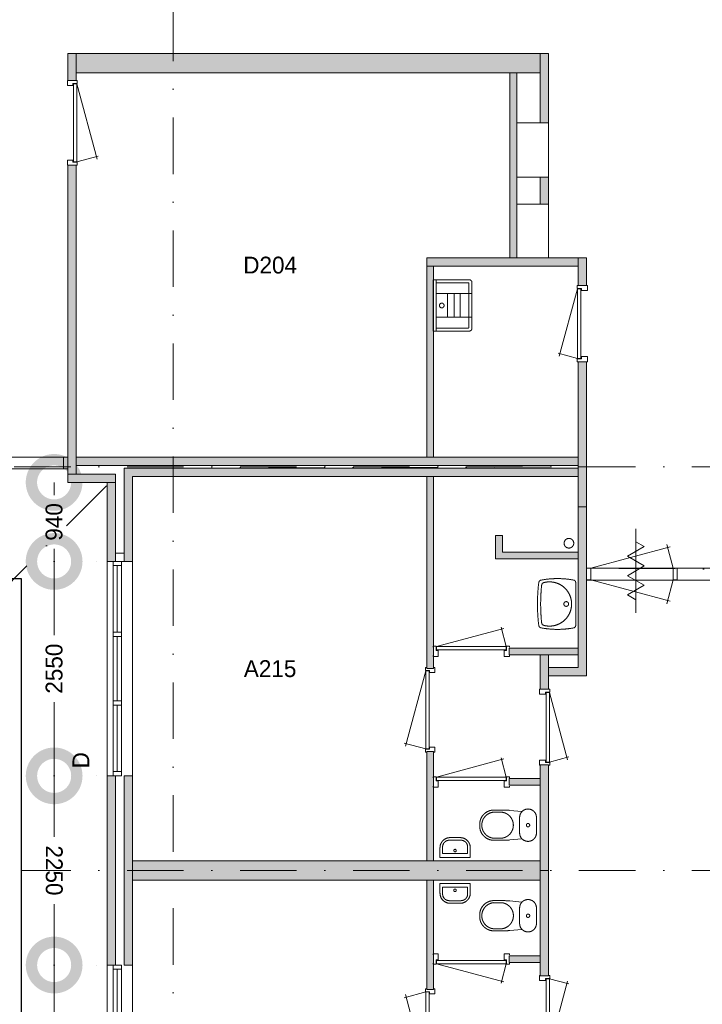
# Model space of a CAD drawing. Header units: millimetres. Extents: x 1701 to 85660, y 0 to 59400.
# Tile 13 of 17: x 29961 to 38080, y 36567 to 48277. Entities that reach past the tile are written whole.
import ezdxf
from ezdxf.enums import TextEntityAlignment as Align
from ezdxf.xclip import XClip

# ---------------------------------------------------------------- set-up
doc = ezdxf.new("R2010")
doc.units = ezdxf.units.MM
doc.header["$PDMODE"] = 3
doc.header["$PDSIZE"] = 1
doc.linetypes.add('DGN1', pattern=[504.6, 0, -504.6])
doc.linetypes.add('DGN4', pattern=[1343.35376, 671.67688, -335.83844, 0, -335.83844])
for name, color, linetype in [('12', 7, 'Continuous'), ('16', 7, 'Continuous'), ('17', 7, 'Continuous'), ('30', 7, 'Continuous'), ('31', 7, 'Continuous'), ('32', 7, 'Continuous'), ('33', 7, 'Continuous'), ('40', 7, 'Continuous'), ('48', 7, 'Continuous'), ('52', 7, 'Continuous'), ('56', 7, 'Continuous'), ('58', 7, 'Continuous'), ('62', 7, 'Continuous')]:
    doc.layers.add(name, color=color, linetype=linetype)
doc.styles.add('dgn003', font='dgn003.shx')
doc.styles.get("Standard").update_dxf_attribs({"font": 'arial.ttf'})
doc.dimstyles.get("Standard").update_dxf_attribs({"dimtxt": 0.18, "dimasz": 0.18, "dimexe": 0.18, "dimexo": 0.0625, "dimgap": 0.09, "dimtad": 0, "dimtih": 1, "dimtoh": 1, "dimdec": 4, "dimzin": 0, "dimdsep": 46, "dimtxsty": 'Standard', "dimcen": 0.09, "dimadec": 0, "dimazin": 0, "dimtfac": 1, "dimtdec": 4, "dimtofl": 0, "dimtmove": 0, "dimatfit": 3, "dimfxl": 1, "dimtolj": 1, "dimtzin": 0, "dimarcsym": 0})

# ---------------------------------------------------------------- blocks, each defined once
blk = doc.blocks.new('830R1099')
at = {"layer": '33', "color": 1, "linetype": 'Continuous', "lineweight": 0}
for p, q in [((-868, 108), (-66.28, 322.82)), ((-38, 108), (-99.32, 336.87))]:
    blk.add_line(p, q, dxfattribs=at)
at = {"layer": '33', "color": 92, "linetype": 'Continuous', "lineweight": 13, "true_color": 0x00e100, "flags": 128}
for points in [[(-906, 100), (-906, 111), (-871, 111), (-871, 61), (-846, 61), (-846, -11), (-906, -11), (-906, 0)], [(0, 100), (0, 111), (-35, 111), (-35, 61), (-60, 61), (-60, -11), (0, -11), (0, 0)]]:
    blk.add_lwpolyline(points, dxfattribs=at)
at = {"layer": '33', "color": 2, "linetype": 'Continuous', "lineweight": 13, "true_color": 0xf0f000, "flags": 128}
blk.add_lwpolyline([(-868, 108), (-38, 108), (-38, 68), (-868, 68), (-868, 108)], dxfattribs=at)
blk = doc.blocks.new('930L0933')
at = {"layer": '33', "color": 1, "linetype": 'Continuous', "lineweight": 0}
for p, q in [((-98, -38), (-338.7, -936.31)), ((-98, -968), (-353.44, -899.56))]:
    blk.add_line(p, q, dxfattribs=at)
at = {"layer": '33', "color": 92, "linetype": 'Continuous', "lineweight": 13, "true_color": 0x00e100, "flags": 128}
for points in [[(-90, 0), (-101, 0), (-101, -35), (-51, -35), (-51, -60), (11, -60), (11, 0), (0, 0)], [(-90, -1006), (-101, -1006), (-101, -971), (-51, -971), (-51, -946), (11, -946), (11, -1006), (0, -1006)]]:
    blk.add_lwpolyline(points, dxfattribs=at)
at = {"layer": '33', "color": 2, "linetype": 'Continuous', "lineweight": 13, "true_color": 0xf0f000, "flags": 128}
blk.add_lwpolyline([(-98, -968), (-98, -38), (-58, -38), (-58, -968), (-98, -968)], dxfattribs=at)
blk = doc.blocks.new('830R10100')
at = {"layer": '33', "color": 1, "linetype": 'Continuous', "lineweight": 0}
for p, q in [((-868, 108), (-66.28, 322.82)), ((-38, 108), (-99.32, 336.87))]:
    blk.add_line(p, q, dxfattribs=at)
at = {"layer": '33', "color": 92, "linetype": 'Continuous', "lineweight": 13, "true_color": 0x00e100, "flags": 128}
for points in [[(-906, 100), (-906, 111), (-871, 111), (-871, 61), (-846, 61), (-846, -11), (-906, -11), (-906, 0)], [(0, 100), (0, 111), (-35, 111), (-35, 61), (-60, 61), (-60, -11), (0, -11), (0, 0)]]:
    blk.add_lwpolyline(points, dxfattribs=at)
at = {"layer": '33', "color": 2, "linetype": 'Continuous', "lineweight": 13, "true_color": 0xf0f000, "flags": 128}
blk.add_lwpolyline([(-868, 108), (-38, 108), (-38, 68), (-868, 68), (-868, 108)], dxfattribs=at)
blk = doc.blocks.new('WT0133')
at = {"layer": '40', "color": 7, "linetype": 'Continuous', "lineweight": 0}
blk.add_line((-20, 253), (-20, -253), dxfattribs=at)
blk.add_circle((-133, 0), 28.1, dxfattribs=at)
for centre, radius, start, end in [((1669, 0), 2144, 173.1425, 186.8575), ((-426, 252), 33, 100.3455, 173.1425), ((-236, -766), 1068, 79.7983, 100.5514), ((-392, 222), 33, 105.1333, 173.9582), ((-332, 0), 263, 254.8667, 105.1333), ((-53, 253), 33, 0, 79.9973), ((1707, 0), 2144, 173.9582, 186.0418), ((-392, -222), 33, 186.0418, 254.8667), ((-426, -252), 33, 186.8575, 259.6545), ((-236, 766), 1068, 259.4486, 280.2017), ((-53, -253), 33, 280.0027, 0)]:
    blk.add_arc(centre, radius, start, end, dxfattribs=at)
blk = doc.blocks.new('830R10101')
at = {"layer": '33', "color": 1, "linetype": 'Continuous', "lineweight": 0}
for p, q in [((108, 868), (322.82, 66.28)), ((108, 38), (336.87, 99.32))]:
    blk.add_line(p, q, dxfattribs=at)
at = {"layer": '33', "color": 92, "linetype": 'Continuous', "lineweight": 13, "true_color": 0x00e100, "flags": 128}
for points in [[(100, 906), (111, 906), (111, 871), (61, 871), (61, 846), (-11, 846), (-11, 906), (0, 906)], [(100, 0), (111, 0), (111, 35), (61, 35), (61, 60), (-11, 60), (-11, 0), (0, 0)]]:
    blk.add_lwpolyline(points, dxfattribs=at)
at = {"layer": '33', "color": 2, "linetype": 'Continuous', "lineweight": 13, "true_color": 0xf0f000, "flags": 128}
blk.add_lwpolyline([(108, 868), (108, 38), (68, 38), (68, 868), (108, 868)], dxfattribs=at)
blk = doc.blocks.new('930L0934')
at = {"layer": '33', "color": 1, "linetype": 'Continuous', "lineweight": 0}
for p, q in [((-98, 968), (-353.44, 899.56)), ((-98, 38), (-338.7, 936.31))]:
    blk.add_line(p, q, dxfattribs=at)
at = {"layer": '33', "color": 92, "linetype": 'Continuous', "lineweight": 13, "true_color": 0x00e100, "flags": 128}
for points in [[(-90, 1006), (-101, 1006), (-101, 971), (-51, 971), (-51, 946), (11, 946), (11, 1006), (0, 1006)], [(-90, 0), (-101, 0), (-101, 35), (-51, 35), (-51, 60), (11, 60), (11, 0), (0, 0)]]:
    blk.add_lwpolyline(points, dxfattribs=at)
at = {"layer": '33', "color": 2, "linetype": 'Continuous', "lineweight": 13, "true_color": 0xf0f000, "flags": 128}
blk.add_lwpolyline([(-98, 968), (-98, 38), (-58, 38), (-58, 968), (-98, 968)], dxfattribs=at)
blk = doc.blocks.new('830R10102')
at = {"layer": '33', "color": 1, "linetype": 'Continuous', "lineweight": 0}
for p, q in [((-868, -108), (-66.28, -322.82)), ((-38, -108), (-99.32, -336.87))]:
    blk.add_line(p, q, dxfattribs=at)
at = {"layer": '33', "color": 92, "linetype": 'Continuous', "lineweight": 13, "true_color": 0x00e100, "flags": 128}
for points in [[(-906, -100), (-906, -111), (-871, -111), (-871, -61), (-846, -61), (-846, 11), (-906, 11), (-906, 0)], [(0, -100), (0, -111), (-35, -111), (-35, -61), (-60, -61), (-60, 11), (0, 11), (0, 0)]]:
    blk.add_lwpolyline(points, dxfattribs=at)
at = {"layer": '33', "color": 2, "linetype": 'Continuous', "lineweight": 13, "true_color": 0xf0f000, "flags": 128}
blk.add_lwpolyline([(-868, -108), (-38, -108), (-38, -68), (-868, -68), (-868, -108)], dxfattribs=at)
blk = doc.blocks.new('CLOS0233')
at = {"layer": '40', "color": 7, "linetype": 'Continuous', "lineweight": 0}
for p, q in [((-528, 155), (-436, 155)), ((-670, -1), (-670, 1)), ((-220, -92), (-220, 92)), ((-528, -155), (-436, -155))]:
    blk.add_line(p, q, dxfattribs=at)
at = {"layer": '40', "color": 7, "linetype": 'Continuous', "lineweight": 0, "flags": 128}
for points in [[(-338, -176), (-192, -162), (-192, -162, 0.674333), (-20, -92), (-20, -92), (-20, 92), (-20, 92, 0.674333), (-192, 162), (-192, 162), (-338, 176), (-338, 176, 0.023285), (-431, 180), (-431, 180), (-525, 180), (-525, 180, 0.414214), (-695, 10), (-695, 10), (-695, -10), (-695, -10, 0.414214), (-525, -180), (-525, -180), (-431, -180), (-431, -180, 0.023285), (-338, -176)], [(-220, 92, -0.194504), (-192, 162)], [(-192, -162, -0.194504), (-220, -92)]]:
    blk.add_lwpolyline(points, format="xyb", dxfattribs=at)
at = {"layer": '40', "color": 7, "linetype": 'Continuous', "lineweight": 0}
blk.add_circle((-120, 0), 20, dxfattribs=at)
for centre, start, end in [((-514, 0), 94.9259, 265.0741), ((-450, 0), 274.9263, 85.0736)]:
    blk.add_arc(centre, 156, start, end, dxfattribs=at)
blk = doc.blocks.new('830R10103')
at = {"layer": '33', "color": 1, "linetype": 'Continuous', "lineweight": 0}
for p, q in [((108, -38), (336.87, -99.32)), ((108, -868), (322.82, -66.28))]:
    blk.add_line(p, q, dxfattribs=at)
at = {"layer": '33', "color": 92, "linetype": 'Continuous', "lineweight": 13, "true_color": 0x00e100, "flags": 128}
for points in [[(100, 0), (111, 0), (111, -35), (61, -35), (61, -60), (-11, -60), (-11, 0), (0, 0)], [(100, -906), (111, -906), (111, -871), (61, -871), (61, -846), (-11, -846), (-11, -906), (0, -906)]]:
    blk.add_lwpolyline(points, dxfattribs=at)
at = {"layer": '33', "color": 2, "linetype": 'Continuous', "lineweight": 13, "true_color": 0xf0f000, "flags": 128}
blk.add_lwpolyline([(108, -868), (108, -38), (68, -38), (68, -868), (108, -868)], dxfattribs=at)
blk = doc.blocks.new('FT0133')
at = {"layer": '40', "color": 7, "linetype": 'Continuous', "lineweight": 0}
for p, q in [((180, -20), (-180, -20)), ((149, -65), (-149, -65)), ((-149, -65), (-149, -144)), ((180, -135), (180, -20))]:
    blk.add_line(p, q, dxfattribs=at)
at = {"layer": '40', "color": 7, "linetype": 'Continuous', "lineweight": 0, "flags": 128}
for points in [[(-180, -20), (-180, -135)], [(149, -144), (149, -65)], [(-69, -224), (69, -224)], [(-60, -255), (60, -255)]]:
    blk.add_lwpolyline(points, dxfattribs=at)
for points in [[(-60, -255, -0.414214), (-180, -135)], [(-69, -224, -0.414214), (-149, -144)]]:
    blk.add_lwpolyline(points, format="xyb", dxfattribs=at)
at = {"layer": '40', "color": 7, "linetype": 'Continuous', "lineweight": 0}
blk.add_circle((-1, -101), 15.1, dxfattribs=at)
for centre, radius in [((60, -135), 120), ((69, -144), 80)]:
    blk.add_arc(centre, radius, 270, 0, dxfattribs=at)
blk = doc.blocks.new('CLOS0234')
at = {"layer": '40', "color": 7, "linetype": 'Continuous', "lineweight": 0}
for p, q in [((-528, 155), (-436, 155)), ((-670, 1), (-670, -1)), ((-220, 92), (-220, -93)), ((-528, -155), (-436, -155))]:
    blk.add_line(p, q, dxfattribs=at)
at = {"layer": '40', "color": 7, "linetype": 'Continuous', "lineweight": 0, "flags": 128}
for points in [[(-338, 176), (-192, 162), (-192, 162, -0.674333), (-20, 92), (-20, 92), (-20, -93), (-20, -93, -0.674333), (-192, -162), (-192, -162), (-338, -176), (-338, -176, -0.023285), (-431, -180), (-431, -180), (-525, -180), (-525, -180, -0.414214), (-695, -10), (-695, -10), (-695, 10), (-695, 10, -0.414214), (-525, 180), (-525, 180), (-431, 180), (-431, 180, -0.023285), (-338, 176)], [(-528, -155, -0.917521), (-528, 155)], [(-437, 155, -0.917514), (-437, -155)]]:
    blk.add_lwpolyline(points, format="xyb", dxfattribs=at)
at = {"layer": '40', "color": 7, "linetype": 'Continuous', "lineweight": 0}
blk.add_circle((-120, 0), 20, dxfattribs=at)
for centre, start, end in [((-120, 92), 135.9727, 180), ((-120, -93), 180, 224.0273)]:
    blk.add_arc(centre, 100, start, end, dxfattribs=at)
blk = doc.blocks.new('FT0134')
at = {"layer": '40', "color": 7, "linetype": 'Continuous', "lineweight": 0}
for p, q in [((-149, 65), (-149, 144)), ((180, 135), (180, 20)), ((180, 20), (-180, 20)), ((149, 65), (-149, 65))]:
    blk.add_line(p, q, dxfattribs=at)
at = {"layer": '40', "color": 7, "linetype": 'Continuous', "lineweight": 0, "flags": 128}
for points in [[(-60, 255), (60, 255)], [(-180, 20), (-180, 135)], [(-69, 224), (69, 224)], [(149, 144), (149, 65)]]:
    blk.add_lwpolyline(points, dxfattribs=at)
for points in [[(60, 255, -0.414214), (180, 135)], [(69, 224, -0.414214), (149, 144)]]:
    blk.add_lwpolyline(points, format="xyb", dxfattribs=at)
at = {"layer": '40', "color": 7, "linetype": 'Continuous', "lineweight": 0}
blk.add_circle((-1, 101), 15.1, dxfattribs=at)
for centre, radius in [((-60, 135), 120), ((-69, 144), 80)]:
    blk.add_arc(centre, radius, 90, 180, dxfattribs=at)
blk = doc.blocks.new('830R10114')
at = {"layer": '33', "color": 1, "linetype": 'Continuous', "lineweight": 0}
for p, q in [((-108, 868), (-322.82, 66.28)), ((-108, 38), (-336.87, 99.32))]:
    blk.add_line(p, q, dxfattribs=at)
at = {"layer": '33', "color": 92, "linetype": 'Continuous', "lineweight": 13, "true_color": 0x00e100, "flags": 128}
for points in [[(-100, 906), (-111, 906), (-111, 871), (-61, 871), (-61, 846), (11, 846), (11, 906), (0, 906)], [(-100, 0), (-111, 0), (-111, 35), (-61, 35), (-61, 60), (11, 60), (11, 0), (0, 0)]]:
    blk.add_lwpolyline(points, dxfattribs=at)
at = {"layer": '33', "color": 2, "linetype": 'Continuous', "lineweight": 13, "true_color": 0xf0f000, "flags": 128}
blk.add_lwpolyline([(-108, 868), (-108, 38), (-68, 38), (-68, 868), (-108, 868)], dxfattribs=at)
blk = doc.blocks.new('930L0938')
at = {"layer": '33', "color": 1, "linetype": 'Continuous', "lineweight": 0}
for p, q in [((98, -38), (338.7, -936.31)), ((98, -968), (353.44, -899.56))]:
    blk.add_line(p, q, dxfattribs=at)
at = {"layer": '33', "color": 92, "linetype": 'Continuous', "lineweight": 13, "true_color": 0x00e100, "flags": 128}
for points in [[(90, 0), (101, 0), (101, -35), (51, -35), (51, -60), (-11, -60), (-11, 0), (0, 0)], [(90, -1006), (101, -1006), (101, -971), (51, -971), (51, -946), (-11, -946), (-11, -1006), (0, -1006)]]:
    blk.add_lwpolyline(points, dxfattribs=at)
at = {"layer": '33', "color": 2, "linetype": 'Continuous', "lineweight": 13, "true_color": 0xf0f000, "flags": 128}
blk.add_lwpolyline([(98, -968), (98, -38), (58, -38), (58, -968), (98, -968)], dxfattribs=at)
blk = doc.blocks.new('79B10310')
at = {"layer": '12', "color": 7, "linetype": 'Continuous', "lineweight": 0}
blk.add_line((0, 500.48), (0, -500.5), dxfattribs=at)
at = {"layer": '12', "color": 92, "linetype": 'Continuous', "lineweight": 0, "true_color": 0x00e100}
for p, q in [((-100.18, 173.68), (97.62, 287.88)), ((97.62, 287.88), (0, 344.24)), ((100.18, 58), (-100.18, 173.68)), ((-100.18, -57.68), (100.18, 58)), ((97.62, -171.88), (-100.18, -57.68)), ((-100.02, -285.98), (97.62, -171.88)), ((0, -343.72), (-100.02, -285.98))]:
    blk.add_line(p, q, dxfattribs=at)
blk = doc.blocks.new('UG61')
at = {"layer": '40', "color": 7, "linetype": 'Continuous', "lineweight": 0}
for p, q in [((20, 305), (20, -305)), ((450, 305), (20, 305)), ((55, 305), (55, -305)), ((55, 270), (435, 270)), ((445, 260), (445, -260)), ((480, -275), (480, 275)), ((55, 140), (480, 140)), ((192, 140), (192, -140)), ((268, 140), (268, -140)), ((342, 140), (342, -140)), ((55, -140), (480, -140)), ((20, -305), (450, -305)), ((435, -270), (55, -270))]:
    blk.add_line(p, q, dxfattribs=at)
blk.add_circle((122, -1), 28.1, dxfattribs=at)
for centre, radius, start, end in [((435, 260), 10, 0, 90), ((450, 275), 30, 0, 90), ((435, -260), 10, 270, 0), ((450, -275), 30, 270, 0)]:
    blk.add_arc(centre, radius, start, end, dxfattribs=at)
blk = doc.blocks.new('_DotSmall')
at = {"color": 0, "linetype": 'ByBlock', "const_width": 0.5}
blk.add_lwpolyline([(-0.0625, 0, 1), (0.0625, 0, 1)], format="xyb", close=True, dxfattribs=at)
blk = doc.blocks.new('*D15604')
at = {"layer": '58', "color": 3, "linetype": 'Continuous', "lineweight": 0, "transparency": 16777216}
for p, q in [((36433.44, 30767.77), (36433.44, 29892.77)), ((36433.44, 28217.77), (36433.44, 29092.77))]:
    blk.add_line(p, q, dxfattribs=at)
at = {"layer": 'Defpoints', "color": 0, "linetype": 'Continuous', "transparency": 16777216}
for p in [(36433.44, 30767.77), (37064.76, 30767.77), (37064.76, 28217.77)]:
    blk.add_point(p, dxfattribs=at)
at = {"layer": '58', "color": 3, "linetype": 'Continuous', "lineweight": 0, "transparency": 16777216, "xscale": 1080, "yscale": 1080, "zscale": 1080}
for p, rotation in [((36433.44, 30767.77), 90), ((36433.44, 28217.77), 270)]:
    blk.add_blockref('_DotSmall', p, dxfattribs=dict(at, rotation=rotation))
at = {"layer": '58', "color": 3, "linetype": 'Continuous', "lineweight": 0, "transparency": 16777216, "insert": (36433.44, 29492.77), "char_height": 200, "attachment_point": 5, "rotation": 270, "style": 'dgn003'}
blk.add_mtext('\\A1;2550', dxfattribs=at)
blk = doc.blocks.new('*D15605')
at = {"layer": '58', "color": 3, "linetype": 'Continuous', "lineweight": 0, "transparency": 16777216}
for p, q in [((36433.44, 33017.77), (36433.44, 32292.77)), ((36433.44, 30767.77), (36433.44, 31492.77))]:
    blk.add_line(p, q, dxfattribs=at)
at = {"layer": 'Defpoints', "color": 0, "linetype": 'Continuous', "transparency": 16777216}
for p in [(36433.44, 33017.77), (37064.76, 33017.77), (37064.76, 30767.77)]:
    blk.add_point(p, dxfattribs=at)
at = {"layer": '58', "color": 3, "linetype": 'Continuous', "lineweight": 0, "transparency": 16777216, "xscale": 1080, "yscale": 1080, "zscale": 1080}
for p, rotation in [((36433.44, 33017.77), 90), ((36433.44, 30767.77), 270)]:
    blk.add_blockref('_DotSmall', p, dxfattribs=dict(at, rotation=rotation))
at = {"layer": '58', "color": 3, "linetype": 'Continuous', "lineweight": 0, "transparency": 16777216, "insert": (36433.44, 31892.77), "char_height": 200, "attachment_point": 5, "rotation": 270, "style": 'dgn003'}
blk.add_mtext('\\A1;2250', dxfattribs=at)
blk = doc.blocks.new('*D15606')
at = {"layer": '58', "color": 3, "linetype": 'Continuous', "lineweight": 0, "transparency": 16777216}
for p, q in [((36433.44, 35567.77), (36433.44, 34692.77)), ((36433.44, 33017.77), (36433.44, 33892.77))]:
    blk.add_line(p, q, dxfattribs=at)
at = {"layer": 'Defpoints', "color": 0, "linetype": 'Continuous', "transparency": 16777216}
for p in [(37064.76, 35567.77), (36433.44, 33017.77), (37064.76, 33017.77)]:
    blk.add_point(p, dxfattribs=at)
at = {"layer": '58', "color": 3, "linetype": 'Continuous', "lineweight": 0, "transparency": 16777216, "xscale": 1080, "yscale": 1080, "zscale": 1080}
for p, rotation in [((36433.44, 35567.77), 90), ((36433.44, 33017.77), 270)]:
    blk.add_blockref('_DotSmall', p, dxfattribs=dict(at, rotation=rotation))
at = {"layer": '58', "color": 3, "linetype": 'Continuous', "lineweight": 0, "transparency": 16777216, "insert": (36433.44, 34292.77), "char_height": 200, "attachment_point": 5, "rotation": 90, "style": 'dgn003'}
blk.add_mtext('\\A1;2550', dxfattribs=at)
blk = doc.blocks.new('*D15607')
at = {"layer": '58', "color": 3, "linetype": 'Continuous', "lineweight": 0, "transparency": 16777216}
for p, q in [((36433, 36508), (36433, 36358)), ((36433, 35568), (36433, 35717))]:
    blk.add_line(p, q, dxfattribs=at)
at = {"layer": 'Defpoints', "color": 0, "linetype": 'Continuous', "transparency": 16777216}
for p in [(37065, 36508), (36433, 35568), (37065, 35568)]:
    blk.add_point(p, dxfattribs=at)
at = {"layer": '58', "color": 3, "linetype": 'Continuous', "lineweight": 0, "transparency": 16777216, "xscale": 1080, "yscale": 1080, "zscale": 1080}
for p, rotation in [((36433, 36508), 90), ((36433, 35568), 270)]:
    blk.add_blockref('_DotSmall', p, dxfattribs=dict(at, rotation=rotation))
at = {"layer": '58', "color": 3, "linetype": 'Continuous', "lineweight": 0, "transparency": 16777216, "insert": (36433, 36038), "char_height": 200, "attachment_point": 5, "rotation": 90, "style": 'dgn003'}
blk.add_mtext('\\A1;940', dxfattribs=at)
blk = doc.blocks.new('50E03_329_B02 - Default')
at = {"layer": '16'}
blk.add_hatch(color=7, dxfattribs=at).paths.add_polyline_path([(37164.76, 30767.77), (37164.76, 33017.77), (37064.76, 33017.77), (37064.76, 30767.77)])
at = {"layer": '62'}
for color, points in [(7, [(36594.76, 41607.77), (36694.76, 41607.77), (36694.76, 41287.77), (36594.76, 41287.77)]), (9, [(36694.76, 41607.77), (42214.76, 41607.77), (42214.76, 41377.77), (36694.76, 41377.77)]), (7, [(42214.76, 40783.42), (42214.76, 41607.77), (42314.76, 41607.77), (42314.76, 40783.42)]), (7, [(41854.76, 41377.77), (41934.76, 41377.77), (41934.76, 39177.77), (41854.76, 39177.77)]), (7, [(36694.76, 36607.77), (36594.76, 36607.77), (36594.76, 40281.77), (36694.76, 40281.77)]), (7, [(42214.76, 40138.08), (42314.76, 40138.08), (42314.76, 39818.08), (42214.76, 39818.08)]), (7, [(40864.76, 39177.77), (42664.76, 39177.77), (42664.76, 39077.77), (40864.76, 39077.77)]), (7, [(42664.76, 38849.77), (42764.76, 38849.77), (42764.76, 39177.77), (42664.76, 39177.77)]), (7, [(40944.76, 36807.77), (40944.76, 39077.77), (40864.76, 39077.77), (40864.76, 36807.77)]), (7, [(42664.76, 37943.77), (42764.76, 37943.77), (42764.76, 36692.77), (42664.76, 36692.77)]), (9, [(36694.76, 36807.77), (42664.76, 36807.77), (42664.76, 36707.77), (36694.76, 36707.77)]), (9, [(37264.76, 35567.77), (37264.76, 36677.77), (42664.76, 36677.77), (42664.76, 36577.77), (37364.76, 36577.77), (37364.76, 35567.77), (37214.76, 35567.77)]), (7, [(42764.76, 36692.77), (42664.76, 36692.77), (42664.76, 34307.77), (42314.76, 34307.77), (42314.76, 34207.77), (42764.76, 34207.77)]), (7, [(37164.76, 36607.77), (36594.76, 36607.77), (36594.76, 36507.77), (37164.76, 36507.77)]), (9, [(40944.76, 36577.77), (40944.76, 34292.77), (40864.76, 34292.77), (40864.76, 36577.77)]), (7, [(37164.76, 35567.77), (37064.76, 35567.77), (37064.76, 36507.77), (37164.76, 36507.77)]), (9, [(41764.76, 35877.77), (41684.76, 35877.77), (41684.76, 35597.77), (42664.76, 35597.77), (42664.76, 35677.77), (41764.76, 35677.77)]), (9, [(41844.76, 34537.77), (41844.76, 34457.77), (42664.76, 34457.77), (42664.76, 34537.77)]), (7, [(42214.76, 34457.77), (42214.76, 34047.77), (42314.76, 34047.77), (42314.76, 34457.77)]), (9, [(40944.76, 33307.77), (40944.76, 32007.77), (40864.76, 32007.77), (40864.76, 33307.77)]), (7, [(42214.76, 33147.77), (42214.76, 31892.77), (42314.76, 31892.77), (42314.76, 33147.77)]), (9, [(37364.76, 30767.77), (37364.76, 33017.77), (37264.76, 33017.77), (37264.76, 30767.77)]), (9, [(41844.76, 32987.77), (41844.76, 32907.77), (42214.76, 32907.77), (42214.76, 32987.77)]), (9, [(37364.76, 32007.77), (42214.76, 32007.77), (42214.76, 31777.77), (37364.76, 31777.77)]), (7, [(42214.76, 30637.77), (42214.76, 31892.77), (42314.76, 31892.77), (42314.76, 30637.77)]), (9, [(40944.76, 30477.77), (40944.76, 31777.77), (40864.76, 31777.77), (40864.76, 30477.77)]), (9, [(41844.76, 30797.77), (41844.76, 30877.77), (42214.76, 30877.77), (42214.76, 30797.77)])]:
    blk.add_hatch(color=color, dxfattribs=at).paths.add_polyline_path(points)
at = {"layer": '16', "color": 92, "linetype": 'Continuous', "lineweight": 0, "true_color": 0x00e100}
for p, q in [((37264.76, 35567.77), (37264.76, 36677.77)), ((37164.76, 36607.77), (36694.76, 36607.77)), ((37164.76, 35667.77), (37164.76, 36607.77)), ((37364.76, 35567.77), (37364.76, 36577.77)), ((37064.76, 36507.77), (36594.76, 36507.77)), ((37064.76, 35567.77), (37064.76, 36507.77)), ((37164.76, 35667.77), (37264.76, 35667.77)), ((37064.76, 35567.77), (37364.76, 35567.77))]:
    blk.add_line(p, q, dxfattribs=at)
at = {"layer": '16', "color": 92, "linetype": 'Continuous', "lineweight": 0, "true_color": 0x00e100, "flags": 128}
for points in [[(42314.76, 40783.42), (42314.76, 41607.77), (42214.76, 41607.77), (42214.76, 40783.42), (42314.76, 40783.42)], [(41854.76, 41377.77), (41934.76, 41377.77), (41934.76, 39177.77), (41854.76, 39177.77), (41854.76, 41377.77)], [(40944.76, 39077.77), (40944.76, 36807.77), (40864.76, 36807.77), (40864.76, 39077.77), (40944.76, 39077.77)], [(40944.76, 34292.77), (40944.76, 36577.77), (40864.76, 36577.77), (40864.76, 34292.77), (40944.76, 34292.77)], [(42764.76, 36216.11), (42764.76, 34207.77), (42314.76, 34207.77), (42314.76, 34307.77), (42664.76, 34307.77), (42664.76, 36216.11), (42764.76, 36216.11)], [(42664.76, 35677.77), (41764.76, 35677.77), (41764.76, 35877.77), (41684.76, 35877.77), (41684.76, 35597.77), (42664.76, 35597.77), (42664.76, 35677.77)], [(42664.76, 34537.77), (42664.76, 34457.77), (41844.76, 34457.77), (41844.76, 34537.77), (42664.76, 34537.77)], [(42314.76, 34457.77), (42314.76, 34047.77), (42214.76, 34047.77), (42214.76, 34457.77), (42314.76, 34457.77)], [(40944.76, 32007.77), (40944.76, 33307.77), (40864.76, 33307.77), (40864.76, 32007.77), (40944.76, 32007.77)], [(42314.76, 33147.77), (42314.76, 31892.77), (42214.76, 31892.77), (42214.76, 33147.77), (42314.76, 33147.77)], [(37164.76, 30767.77), (37164.76, 33017.77), (37064.76, 33017.77), (37064.76, 30767.77), (37164.76, 30767.77)], [(37364.76, 30767.77), (37364.76, 33017.77), (37264.76, 33017.77), (37264.76, 30767.77), (37364.76, 30767.77)], [(42214.76, 32987.77), (42214.76, 32907.77), (41844.76, 32907.77), (41844.76, 32987.77), (42214.76, 32987.77)], [(42314.76, 30637.77), (42314.76, 31892.77), (42214.76, 31892.77), (42214.76, 30637.77), (42314.76, 30637.77)], [(40944.76, 31777.77), (40944.76, 30477.77), (40864.76, 30477.77), (40864.76, 31777.77), (40944.76, 31777.77)], [(42214.76, 30797.77), (42214.76, 30877.77), (41844.76, 30877.77), (41844.76, 30797.77), (42214.76, 30797.77)]]:
    blk.add_lwpolyline(points, dxfattribs=at)
at = {"layer": '16', "color": 7, "linetype": 'Continuous', "lineweight": 0, "flags": 128}
blk.add_lwpolyline([(37164.76, 30767.77), (37164.76, 33017.77), (37064.76, 33017.77), (37064.76, 30767.77), (37164.76, 30767.77)], dxfattribs=at)
at = {"layer": '17', "color": 92, "linetype": 'Continuous', "lineweight": 0, "true_color": 0x00e100}
for p, q in [((36594.76, 36507.77), (36594.76, 40281.77)), ((36594.76, 40281.77), (36694.76, 40281.77)), ((36694.76, 36607.77), (36694.76, 40281.77)), ((36694.76, 36807.77), (42664.76, 36807.77)), ((36694.76, 36707.77), (42664.76, 36707.77)), ((37264.76, 36677.77), (42664.76, 36677.77)), ((37364.76, 36577.77), (42664.76, 36577.77))]:
    blk.add_line(p, q, dxfattribs=at)
at = {"layer": '17', "color": 92, "linetype": 'Continuous', "lineweight": 0, "true_color": 0x00e100, "flags": 128}
for points in [[(36694.76, 41287.77), (36594.76, 41287.77), (36594.76, 41607.77), (36694.76, 41607.77), (36694.76, 41287.77)], [(42214.76, 41607.77), (36694.76, 41607.77), (36694.76, 41377.77), (42214.76, 41377.77), (42214.76, 41607.77)], [(42214.76, 39818.08), (42314.76, 39818.08), (42314.76, 40138.08), (42214.76, 40138.08), (42214.76, 39818.08)], [(40864.76, 39177.77), (42664.76, 39177.77), (42664.76, 39077.77), (40864.76, 39077.77), (40864.76, 39177.77)], [(42764.76, 38849.77), (42664.76, 38849.77), (42664.76, 39177.77), (42764.76, 39177.77), (42764.76, 38849.77)], [(42764.76, 36692.77), (42664.76, 36692.77), (42664.76, 37943.77), (42764.76, 37943.77), (42764.76, 36692.77)], [(42214.76, 31777.77), (42214.76, 32007.77), (37364.76, 32007.77), (37364.76, 31777.77), (42214.76, 31777.77)]]:
    blk.add_lwpolyline(points, dxfattribs=at)
at = {"layer": '30', "color": 3, "linetype": 'Continuous', "lineweight": 0}
for p, q in [((37064.76, 33017.77), (37064.76, 35567.77)), ((37364.76, 33017.77), (37364.76, 35567.77)), ((37064.76, 30767.77), (37064.76, 28217.77)), ((37364.76, 30767.77), (37364.76, 28217.77))]:
    blk.add_line(p, q, dxfattribs=at)
at = {"layer": '31', "color": 3, "linetype": 'Continuous', "lineweight": 0}
for p, q in [((44364.76, 35486.96), (42764.76, 35486.96)), ((44364.76, 35346.96), (42764.76, 35346.96))]:
    blk.add_line(p, q, dxfattribs=at)
at = {"layer": '31', "color": 3, "linetype": 'Continuous', "lineweight": 0, "flags": 128}
for points in [[(42314.76, 40783.42), (41934.76, 40783.42), (41934.76, 40138.08), (42314.76, 40138.08), (42314.76, 40783.42)], [(42314.76, 39818.08), (41934.76, 39818.08), (41934.76, 39177.77), (42314.76, 39177.77), (42314.76, 39818.08)]]:
    blk.add_lwpolyline(points, dxfattribs=at)
at = {"layer": '32', "color": 3, "linetype": 'Continuous', "lineweight": 0}
for p, q in [((34894.76, 36807.77), (36594.76, 36807.77)), ((34894.76, 36668.77), (36594.76, 36668.77)), ((37134.76, 33067.77), (37134.76, 35567.77)), ((37184.76, 34726.11), (37184.76, 35517.77)), ((37234.76, 35517.77), (37234.76, 33067.77)), ((37184.76, 33909.44), (37184.76, 34676.11)), ((37184.76, 33067.77), (37184.76, 33859.44)), ((37234.76, 33067.77), (37134.76, 33067.77)), ((37134.76, 30717.77), (37134.76, 28217.77)), ((37234.76, 30717.77), (37134.76, 30717.77)), ((37184.76, 30717.77), (37184.76, 29926.1)), ((37234.76, 28267.77), (37234.76, 30717.77))]:
    blk.add_line(p, q, dxfattribs=at)
at = {"layer": '32', "color": 3, "linetype": 'Continuous', "lineweight": 0, "flags": 128}
for points in [[(36594.76, 36668.77), (36544.76, 36668.77), (36544.76, 36807.77), (36594.76, 36807.77), (36594.76, 36668.77)], [(37134.76, 35517.77), (37134.76, 35567.77), (37234.76, 35567.77), (37234.76, 35517.77), (37134.76, 35517.77)], [(42814.76, 35347.96), (42764.76, 35347.96), (42764.76, 35486.96), (42814.76, 35486.96), (42814.76, 35347.96)], [(43844.76, 35347.96), (43794.76, 35347.96), (43794.76, 35486.96), (43844.76, 35486.96), (43844.76, 35347.96)], [(37134.76, 34676.11), (37134.76, 34726.11), (37234.76, 34726.11), (37234.76, 34676.11), (37134.76, 34676.11)], [(37134.76, 33859.44), (37134.76, 33909.44), (37234.76, 33909.44), (37234.76, 33859.44), (37134.76, 33859.44)], [(37134.76, 33017.77), (37134.76, 33067.77), (37234.76, 33067.77), (37234.76, 33017.77), (37134.76, 33017.77)], [(37134.76, 30767.77), (37134.76, 30717.77), (37234.76, 30717.77), (37234.76, 30767.77), (37134.76, 30767.77)]]:
    blk.add_lwpolyline(points, dxfattribs=at)
at = {"layer": '33', "color": 1, "linetype": 'Continuous', "lineweight": 0}
for p, q in [((42814.76, 35486.96), (43758.7, 35739.89)), ((43794.76, 35486.96), (43718.84, 35770.29)), ((42814.76, 35347.96), (43758.7, 35095.03)), ((43794.76, 35347.96), (43718.84, 35064.63))]:
    blk.add_line(p, q, dxfattribs=at)
at = {"layer": '40', "color": 3, "linetype": 'Continuous', "lineweight": 0}
blk.add_circle((42556.16, 35784.53), 57.46, dxfattribs=at)
at = {"layer": '56', "color": 3, "linetype": 'DGN4', "lineweight": 0}
for p, q in [((37849.76, 50407.77), (37849.76, 1494.98)), ((51564.76, 36692.77), (-3435.24, 36692.77)), ((51564.76, 31892.77), (-3435.24, 31892.77))]:
    blk.add_line(p, q, dxfattribs=at)
at = {"layer": '58', "color": 3, "linetype": 'DGN1', "lineweight": 0}
for p, q in [((36433.44, 35567.77), (37064.76, 35567.77)), ((36433.44, 33017.77), (37064.76, 33017.77)), ((36433.44, 30767.77), (37064.76, 30767.77))]:
    blk.add_line(p, q, dxfattribs=at)
at = {"layer": '62', "color": 7, "linetype": 'Continuous', "lineweight": 0, "flags": 128}
for points in [[(36594.76, 41607.77), (36694.76, 41607.77), (36694.76, 41287.77), (36594.76, 41287.77), (36594.76, 41607.77)], [(42214.76, 40783.42), (42214.76, 41607.77), (42314.76, 41607.77), (42314.76, 40783.42), (42214.76, 40783.42)], [(41854.76, 41377.77), (41934.76, 41377.77), (41934.76, 39177.77), (41854.76, 39177.77), (41854.76, 41377.77)], [(36694.76, 36607.77), (36594.76, 36607.77), (36594.76, 40281.77), (36694.76, 40281.77), (36694.76, 36607.77)], [(42214.76, 40138.08), (42314.76, 40138.08), (42314.76, 39818.08), (42214.76, 39818.08), (42214.76, 40138.08)], [(40864.76, 39177.77), (42664.76, 39177.77), (42664.76, 39077.77), (40864.76, 39077.77), (40864.76, 39177.77)], [(42664.76, 38849.77), (42764.76, 38849.77), (42764.76, 39177.77), (42664.76, 39177.77), (42664.76, 38849.77)], [(40944.76, 36807.77), (40944.76, 39077.77), (40864.76, 39077.77), (40864.76, 36807.77), (40944.76, 36807.77)], [(42664.76, 37943.77), (42764.76, 37943.77), (42764.76, 36692.77), (42664.76, 36692.77), (42664.76, 37943.77)], [(42764.76, 36692.77), (42664.76, 36692.77), (42664.76, 34307.77), (42314.76, 34307.77), (42314.76, 34207.77), (42764.76, 34207.77), (42764.76, 36692.77)], [(37164.76, 36607.77), (36594.76, 36607.77), (36594.76, 36507.77), (37164.76, 36507.77), (37164.76, 36607.77)], [(37164.76, 35567.77), (37064.76, 35567.77), (37064.76, 36507.77), (37164.76, 36507.77), (37164.76, 35567.77)], [(42214.76, 34457.77), (42214.76, 34047.77), (42314.76, 34047.77), (42314.76, 34457.77), (42214.76, 34457.77)], [(42214.76, 33147.77), (42214.76, 31892.77), (42314.76, 31892.77), (42314.76, 33147.77), (42214.76, 33147.77)], [(42214.76, 30637.77), (42214.76, 31892.77), (42314.76, 31892.77), (42314.76, 30637.77), (42214.76, 30637.77)]]:
    blk.add_lwpolyline(points, dxfattribs=at)
at = {"layer": '62', "color": 9, "linetype": 'Continuous', "lineweight": 0, "flags": 128}
for points in [[(36694.76, 41607.77), (42214.76, 41607.77), (42214.76, 41377.77), (36694.76, 41377.77), (36694.76, 41607.77)], [(36694.76, 36807.77), (42664.76, 36807.77), (42664.76, 36707.77), (36694.76, 36707.77), (36694.76, 36807.77)], [(37264.76, 35567.77), (37264.76, 36677.77), (42664.76, 36677.77), (42664.76, 36577.77), (37364.76, 36577.77), (37364.76, 35567.77), (37214.76, 35567.77), (37264.76, 35567.77)], [(40944.76, 36577.77), (40944.76, 34292.77), (40864.76, 34292.77), (40864.76, 36577.77), (40944.76, 36577.77)], [(41764.76, 35877.77), (41684.76, 35877.77), (41684.76, 35597.77), (42664.76, 35597.77), (42664.76, 35677.77), (41764.76, 35677.77), (41764.76, 35877.77)], [(41844.76, 34537.77), (41844.76, 34457.77), (42664.76, 34457.77), (42664.76, 34537.77), (41844.76, 34537.77)], [(40944.76, 33307.77), (40944.76, 32007.77), (40864.76, 32007.77), (40864.76, 33307.77), (40944.76, 33307.77)], [(37364.76, 30767.77), (37364.76, 33017.77), (37264.76, 33017.77), (37264.76, 30767.77), (37364.76, 30767.77)], [(41844.76, 32987.77), (41844.76, 32907.77), (42214.76, 32907.77), (42214.76, 32987.77), (41844.76, 32987.77)], [(37364.76, 32007.77), (42214.76, 32007.77), (42214.76, 31777.77), (37364.76, 31777.77), (37364.76, 32007.77)], [(40944.76, 30477.77), (40944.76, 31777.77), (40864.76, 31777.77), (40864.76, 30477.77), (40944.76, 30477.77)], [(41844.76, 30797.77), (41844.76, 30877.77), (42214.76, 30877.77), (42214.76, 30797.77), (41844.76, 30797.77)]]:
    blk.add_lwpolyline(points, dxfattribs=at)
at = {"color": 7, "linetype": 'Continuous', "lineweight": 0}
for name, p in [('930L0938', (36604.76, 41287.77)), ('UG61', (40921.82, 38612.84)), ('830R10114', (42764.76, 37943.77)), ('79B10310', (43352.86, 35456.12)), ('WT0133', (42656.9, 35061.91)), ('830R1099', (41847.84, 34447.59)), ('930L0933', (40950.73, 34306)), ('830R10101', (42216.66, 33143.06)), ('830R10100', (41847.85, 32896.17)), ('CLOS0234', (42189.86, 32431.28)), ('FT0134', (41202.72, 32028.2)), ('FT0133', (41202.72, 31757.34)), ('CLOS0233', (42189.86, 31354.26)), ('830R10102', (41847.85, 30889.37)), ('830R10103', (42216.66, 30642.48)), ('930L0934', (40950.73, 29479.54))]:
    blk.add_blockref(name, p, dxfattribs=at)
at = {"layer": '48', "color": 7, "linetype": 'Continuous', "lineweight": 0, "style": 'dgn003'}
for s, p in [('D204', (39002.21, 39092.45)), ('A215', (39001.96, 34293.11))]:
    blk.add_text(s, height=200, dxfattribs=at).set_placement(p, align=Align.MIDDLE_CENTER)
blk.add_text('D', height=200, rotation=90, dxfattribs=at).set_placement((36751.46, 33202.78), align=Align.MIDDLE_CENTER)
at = {"layer": '58', "color": 3, "linetype": 'Continuous', "lineweight": 0}
for base, p1, p2, angle, picture, middle, turn in [((36433.44, 35567.77), (37064.76, 36507.77), (37064.76, 35567.77), 90, '*D15607', (36433.44, 36037.77), 90), ((36433.44, 33017.77), (37064.76, 35567.77), (37064.76, 33017.77), 90, '*D15606', (36433.44, 34292.77), 90), ((36433.44, 33017.77), (37064.76, 30767.77), (37064.76, 33017.77), 270, '*D15605', (36433.44, 31892.77), 270), ((36433.44, 30767.77), (37064.76, 28217.77), (37064.76, 30767.77), 270, '*D15604', (36433.44, 29492.77), 270)]:
    dim = blk.add_linear_dim(base=base, p1=p1, p2=p2, angle=angle, dimstyle='Standard', override={"dimscale": 1, "dimtxt": 200, "dimasz": 1080, "dimexe": 0, "dimexo": 0, "dimgap": 100, "dimtad": 1, "dimjust": 0, "dimtih": 0, "dimtoh": 0, "dimdec": 0, "dimlfac": 1, "dimzin": 11, "dimdsep": 46, "dimlunit": 2, "dimpost": '<>', "dimtxsty": 'dgn003', "dimblk1": 'DotSmall', "dimblk2": 'DotSmall', "dimsah": 1, "dimcen": 0, "dimse1": 1, "dimse2": 1, "dimclrd": 3, "dimclre": 3, "dimclrt": 3, "dimtol": 0, "dimtix": 1, "dimtofl": 1, "dimatfit": 3, "dimfrac": 1, "dimtolj": 1, "dimlwd": 0, "dimlwe": 0}, dxfattribs=at)
    dim.commit()
    dim.dimension.update_dxf_attribs({"geometry": picture, "text_midpoint": middle, "text_rotation": turn})

msp = doc.modelspace()

# ---------------------------------------------------------------- linework, layer by layer
at = {"layer": '52', "color": 4, "linetype": 'DGN4', "lineweight": 13, "flags": 128}
msp.add_lwpolyline([(27676.04, 39398.77), (31201.92, 42943.93), (36701.92, 42958.93), (36701.92, 41753.12), (38351.92, 41740.4), (38351.92, 42958.93), (46201.92, 42958.93)], dxfattribs=at)

# ---------------------------------------------------------------- block references
ref = msp.add_blockref('50E03_329_B02 - Default', (-6062.84, 6266.16))
XClip(ref).set_block_clipping_path([(50064.76, 48907.77), (50064.76, 2907.77), (36045.31, 2907.77), (36045.31, 35360), (9749.79, 35360), (9749.79, 48907.77)])

doc.saveas('drawing.dxf')
